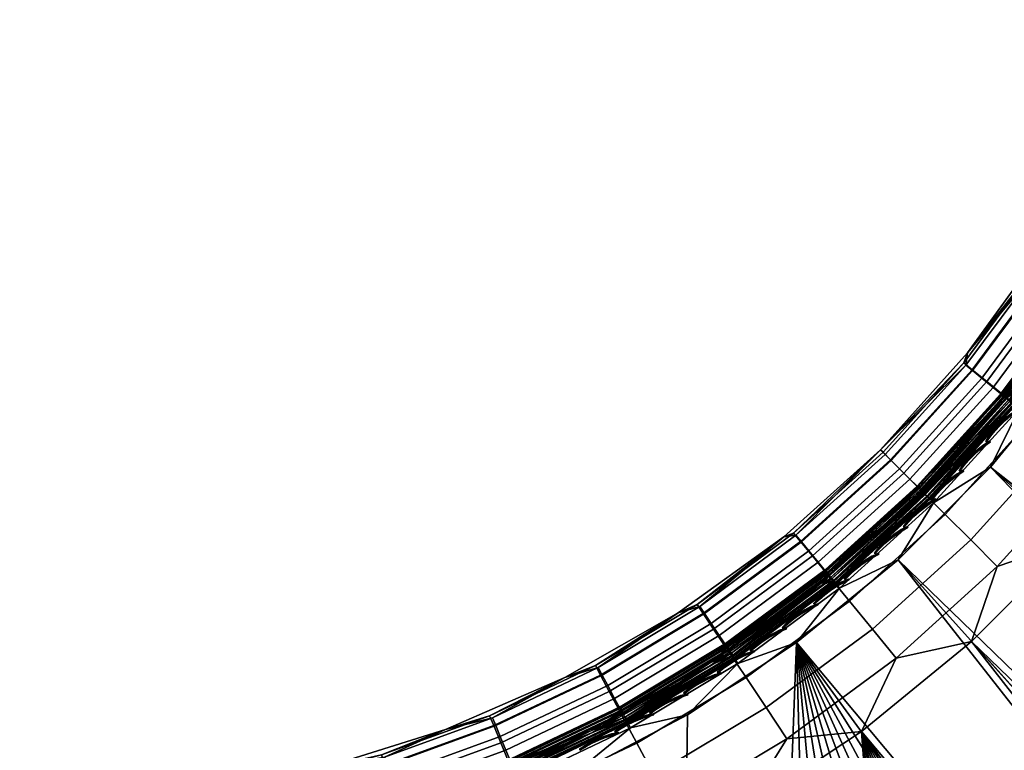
# Model space of a CAD drawing. Header units: inches. Extents: x -6.6 to 28, y -34.6 to 0.
# Tile 147 of 256: x -6.6 to -1.3, y -6.3 to -2.3. Entities that reach past the tile are written whole.
import ezdxf

# ---------------------------------------------------------------- set-up
doc = ezdxf.new("R2010")
doc.units = ezdxf.units.IN
doc.header["$LTSCALE"] = 0.03937
doc.header["$MEASUREMENT"] = 0
for name, color, linetype in [('A-FURN-3-ST', 151, 'Continuous'), ('A-FURN-3-ST-SEAM', 250, 'Continuous'), ('A-FURN-3-STITCH', 15, 'Continuous')]:
    doc.layers.add(name, color=color, linetype=linetype)

msp = doc.modelspace()

# ---------------------------------------------------------------- meshes
at = {"layer": 'A-FURN-3-ST'}
mesh = msp.add_polyface(dxfattribs=at)
corners = [(17.783, -17.8874, 17.1009), (17.2896, -18.5723, 16.9008), (18.1903, -17.3499, 16.9008), (17.9225, -16.1412, 17.9817), (17.8063, -15.9534, 18), (16.9477, -17.1973, 18), (17.0719, -17.3665, 17.9817), (16.0259, -18.3952, 18), (16.1565, -18.5516, 17.9817), (16.7152, -19.0063, 17.5024), (16.7944, -19.0708, 17.3055), (17.7354, -17.8525, 17.3055), (17.653, -17.7922, 17.5024), (16.6044, -18.9161, 17.6781), (17.5377, -17.7077, 17.6781), (16.468, -18.8051, 17.8209), (17.3959, -17.6038, 17.8209), (18.405, -16.4584, 17.6781), (18.2581, -16.3618, 17.8209), (16.3153, -18.6808, 17.9228), (17.237, -17.4874, 17.9228), (18.0935, -16.2536, 17.9228), (17.2966, -18.5776, 5.5004), (18.1975, -17.3549, 5.5004), (17.4402, -17.5552, 5), (18.4072, -16.4597, 5.0303), (17.5398, -17.7092, 5.0303), (16.499, -18.7783, 5), (16.6064, -18.9177, 5.0303), (17.7957, -17.8966, 5.3932), (16.7239, -19.0134, 5.1182), (17.6621, -17.7988, 5.1182), (16.7812, -19.06, 5.1956), (17.7216, -17.8424, 5.1956), (-2.4012, -5.7454, 5), (12.141, -23.1363, 5), (10.9178, -24.0775, 5), (9.6476, -24.9542, 5), (-1.8485, -5.2936, 5), (14.4329, -21.0703, 5), (13.3137, -22.133, 5), (-1.3437, -4.7888, 5), (15.4956, -19.951, 5), (-0.4975, -3.6411, 5), (18.3169, -16.2849, 5), (-0.8919, -4.2361, 5), (19.8672, -13.617, 5), (19.1266, -14.971, 5), (-0.1646, -3.0096, 5), (21.1333, -10.803, 5), (20.5367, -12.2264, 5), (0.1037, -2.348, 5), (21.6554, -9.3506, 5), (-2.0485, -6.2308, 18), (9.3161, -24.4436, 18), (10.56, -23.585, 18), (11.7579, -22.6632, 18), (-1.4471, -5.7395, 18), (12.9064, -21.6806, 18), (14.0025, -20.6398, 18), (-0.8979, -5.1903, 18), (15.0432, -19.5437, 18), (-0.4065, -4.5888, 18), (0.0221, -3.9411, 18), (18.5994, -14.6666, 18), (19.3248, -13.3406, 18), (0.3836, -3.2537, 18), (19.9806, -11.9788, 18), (20.565, -10.5848, 18), (0.6744, -2.5335, 18), (21.0764, -9.1625, 18)]
mesh.append_faces([[corners[k] for k in face] for face in [(0, 1, 2), (3, 4, 5), (3, 5, 6), (6, 5, 7), (6, 7, 8), (9, 10, 11, 12), (13, 9, 12, 14), (15, 13, 14, 16), (16, 14, 17, 18), (19, 15, 16, 20), (20, 16, 18, 21), (8, 19, 20, 6), (6, 20, 21, 3), (1, 22, 2), (2, 22, 23), (24, 25, 26), (24, 26, 27), (27, 26, 28), (29, 23, 22), (30, 28, 26, 31), (32, 30, 31, 33), (34, 35, 36), (34, 36, 37), (38, 39, 40), (38, 40, 35), (41, 27, 42), (41, 42, 39), (43, 44, 45), (45, 44, 24), (45, 24, 27), (43, 46, 47), (43, 47, 44), (48, 49, 50), (48, 50, 46), (51, 52, 49), (53, 54, 55), (55, 56, 53), (57, 56, 58), (57, 58, 59), (60, 59, 61), (60, 61, 7), (62, 7, 5), (62, 5, 4), (62, 4, 63), (63, 4, 64), (63, 64, 65), (66, 65, 67), (66, 67, 68), (69, 68, 70)]])
mesh = msp.add_polyface(dxfattribs=at)
corners = [(-1.8587, -5.8299, 17.9816), (-1.4471, -5.7395, 18), (-1.3071, -5.3302, 17.9816), (-0.8979, -5.1903, 18), (-0.8075, -4.7786, 17.9816), (-0.4065, -4.5888, 18), (-0.3666, -4.1834, 17.9816), (0.0221, -3.9411, 18), (0.0103, -3.5542, 17.9816), (-0.7671, -3.1386, 17.1002), (-1.0535, -3.5899, 16.9), (-1.0999, -3.6942, 17.1002), (-1.4689, -4.1657, 16.9), (-1.4892, -4.2198, 17.1002), (-1.4519, -5.1854, 17.9228), (-0.9658, -4.6488, 17.9228), (-0.537, -4.0698, 17.9228), (-0.1703, -3.4576, 17.9228), (-1.5912, -5.0461, 17.8207), (-1.1182, -4.5239, 17.8207), (-0.7009, -3.9605, 17.8207), (-0.344, -3.3647, 17.8207), (-1.7156, -4.9218, 17.6778), (-1.2542, -4.4124, 17.6778), (-0.8472, -3.8629, 17.6778), (-0.4992, -3.2818, 17.6778), (-1.8166, -4.8207, 17.5019), (-1.3647, -4.3219, 17.5019), (-0.966, -3.7836, 17.5019), (-0.6252, -3.2144, 17.5019), (-1.8888, -4.7485, 17.3049), (-1.4437, -4.2571, 17.3049), (-1.0509, -3.7269, 17.3049), (-0.7152, -3.1663, 17.3049), (-1.4689, -4.1657, 5.5), (-1.9434, -4.6939, 16.9), (-1.0535, -3.5899, 5.5), (-1.72, -4.9174, 5.0351), (-1.7833, -4.854, 5.0815), (-1.33, -4.3538, 5.0815), (-1.2608, -4.4106, 5.0351), (-0.9298, -3.8141, 5.0815), (-0.8554, -3.8639, 5.0351), (-0.5874, -3.2436, 5.0815), (-0.5084, -3.2859, 5.0351), (-1.0503, -3.7336, 5.2264), (-0.9963, -3.7697, 5.1464), (-1.3918, -4.3031, 5.1464), (-1.442, -4.2619, 5.2264), (-1.4779, -4.2325, 5.316), (-1.0889, -3.7079, 5.316), (-0.7559, -3.1532, 5.316), (-0.4264, -3.3299, 5.0083), (-0.4975, -3.6411, 5), (-0.778, -3.9156, 5.0083), (-0.8919, -4.2361, 5), (-1.1888, -4.4696, 5.0083), (-1.3437, -4.7888, 5), (-1.6542, -4.9832, 5.0083), (-1.8485, -5.2936, 5), (-1.8398, -4.7975, 5.1464), (-0.6578, -3.2058, 5.1464)]
mesh.append_faces([[corners[k] for k in face] for face in [(0, 1, 2), (2, 1, 3), (2, 3, 4), (4, 3, 5), (4, 5, 6), (6, 5, 7), (6, 7, 8), (9, 10, 11), (11, 10, 12), (11, 12, 13), (14, 2, 4, 15), (15, 4, 6, 16), (16, 6, 8, 17), (18, 14, 15, 19), (19, 15, 16, 20), (20, 16, 17, 21), (22, 18, 19, 23), (23, 19, 20, 24), (24, 20, 21, 25), (26, 22, 23, 27), (27, 23, 24, 28), (28, 24, 25, 29), (30, 26, 27, 31), (31, 27, 28, 32), (32, 28, 29, 33), (13, 31, 32, 11), (34, 35, 12), (34, 12, 36), (36, 12, 10), (37, 38, 39, 40), (40, 39, 41, 42), (42, 41, 43, 44), (45, 46, 47, 48), (48, 49, 50, 45), (36, 51, 50), (36, 50, 34), (34, 50, 49), (52, 53, 54), (54, 53, 55), (54, 55, 56), (56, 55, 57), (56, 57, 58), (58, 57, 59), (38, 60, 47, 39), (39, 47, 46, 41), (41, 46, 61, 43), (58, 37, 40, 56), (56, 40, 42, 54), (54, 42, 44, 52)]])
mesh = msp.add_polyface(dxfattribs=at)
corners = [(-1.4892, -4.2198, 17.1002), (-1.4689, -4.1657, 16.9), (-1.9434, -4.6939, 16.9), (-1.9304, -4.7069, 17.1002), (-2.4175, -5.1481, 17.1002), (-2.3802, -5.1937, 17.3049), (-1.8888, -4.7485, 17.3049), (-2.3155, -5.2726, 17.5019), (-1.8166, -4.8207, 17.5019), (-2.2249, -5.3831, 17.6778), (-1.7156, -4.9218, 17.6778), (-2.1134, -5.5191, 17.8207), (-1.5912, -5.0461, 17.8207), (-1.9885, -5.6715, 17.9228), (-1.4519, -5.1854, 17.9228), (-1.8587, -5.8299, 17.9816), (-1.3071, -5.3302, 17.9816), (-2.4716, -5.1684, 16.9), (-2.9431, -5.5374, 17.1002), (-2.9104, -5.5864, 17.3049), (-2.8538, -5.6713, 17.5019), (-2.7745, -5.7901, 17.6778), (-2.6768, -5.9364, 17.8207), (-3.0475, -5.5838, 16.9), (-3.4988, -5.8702, 17.1002), (-3.471, -5.9222, 17.3049), (-1.4437, -4.2571, 17.3049), (-3.0475, -5.5838, 5.5), (-3.6644, -5.9353, 16.9), (-2.4716, -5.1684, 5.5), (-1.9434, -4.6939, 5.5), (-1.4689, -4.1657, 5.5), (-2.7734, -5.782, 5.0351), (-2.8232, -5.7075, 5.0815), (-2.2835, -5.3073, 5.0815), (-2.2267, -5.3766, 5.0351), (-1.7833, -4.854, 5.0815), (-1.72, -4.9174, 5.0351), (-1.442, -4.2619, 5.2264), (-1.3918, -4.3031, 5.1464), (-1.8398, -4.7975, 5.1464), (-1.8858, -4.7516, 5.2264), (-2.3342, -5.2455, 5.1464), (-2.3754, -5.1953, 5.2264), (-2.8676, -5.641, 5.1464), (-2.9037, -5.587, 5.2264), (-3.4315, -5.9795, 5.1464), (-3.4622, -5.9223, 5.2264), (-3.4841, -5.8814, 5.316), (-2.9295, -5.5484, 5.316), (-2.4049, -5.1594, 5.316), (-1.9186, -4.7188, 5.316), (-1.4779, -4.2325, 5.316), (-1.6542, -4.9832, 5.0083), (-1.8485, -5.2936, 5), (-2.1677, -5.4485, 5.0083), (-2.4012, -5.7454, 5), (-2.7217, -5.8593, 5.0083)]
mesh.append_faces([[corners[k] for k in face] for face in [(0, 1, 2), (0, 2, 3), (3, 2, 4), (3, 4, 5, 6), (6, 5, 7, 8), (8, 7, 9, 10), (10, 9, 11, 12), (12, 11, 13, 14), (14, 13, 15, 16), (2, 17, 4), (4, 17, 18), (4, 18, 19, 5), (5, 19, 20, 7), (7, 20, 21, 9), (9, 21, 22, 11), (17, 23, 18), (18, 23, 24), (18, 24, 25, 19), (3, 6, 26, 0), (27, 28, 23), (27, 23, 29), (29, 23, 17), (29, 17, 30), (30, 17, 2), (30, 2, 31), (32, 33, 34, 35), (35, 34, 36, 37), (38, 39, 40, 41), (41, 40, 42, 43), (43, 42, 44, 45), (45, 44, 46, 47), (47, 48, 49, 45), (45, 49, 50, 43), (43, 50, 51, 41), (41, 51, 52, 38), (31, 52, 30), (30, 52, 51), (30, 51, 50), (48, 27, 49), (49, 27, 29), (49, 29, 50), (50, 29, 30), (53, 54, 55), (55, 54, 56), (55, 56, 57), (33, 44, 42, 34), (34, 42, 40, 36), (57, 32, 35, 55), (55, 35, 37, 53)]])
mesh = msp.add_polyface(dxfattribs=at)
corners = [(-6.6038, -29.7968, 5.125), (-6.6373, -7.1339, 5.25), (-6.6038, -7.1339, 5.125), (-6.5123, -29.7968, 5.0335), (-6.5123, -7.1339, 5.0335), (-6.3873, -29.7968, 5), (-6.3873, -7.1339, 5), (-6.5123, -29.188, 17.9665), (-6.3873, -7.7342, 18), (-6.5123, -7.7342, 17.9665), (-6.6038, -29.188, 17.875), (-6.6038, -7.7342, 17.875), (-6.6373, -29.188, 17.75), (-6.6373, -7.7342, 17.75), (-5.676, -7.0732, 5), (-4.9743, -6.9418, 5), (-4.8449, -29.7439, 5), (-4.2893, -6.741, 5), (-3.6277, -6.4728, 5), (-3.3072, -29.6112, 5), (-2.9963, -6.1398, 5), (-2.4012, -5.7454, 5), (-1.8485, -5.2936, 5), (12.141, -23.1363, 5), (-1.3437, -4.7888, 5), (14.4329, -21.0703, 5), (-0.8919, -4.2361, 5), (16.499, -18.7783, 5), (9.6476, -24.9542, 5), (8.3337, -25.7639, 5), (6.9796, -26.5045, 5), (5.589, -27.174, 5), (4.1656, -27.7706, 5), (2.7133, -28.2927, 5), (1.2358, -28.7389, 5), (-0.2628, -29.108, 5), (-1.7785, -29.399, 5), (-6.6373, -30.0468, 5.5002), (-6.6373, -6.8837, 5.5), (-6.6373, -30.038, 16.9007), (-6.6373, -6.8837, 16.9), (-6.3873, -29.188, 18), (-5.6133, -7.6702, 18), (-4.8767, -29.1359, 18), (-4.8496, -7.5289, 18), (-4.1039, -7.3118, 18), (-3.3837, -7.021, 18), (-3.3708, -29.0057, 18), (-2.6962, -6.6594, 18), (-1.8737, -28.7977, 18), (-0.3894, -28.5125, 18), (-2.0485, -6.2308, 18), (1.0782, -28.1509, 18), (2.5251, -27.7137, 18), (3.9475, -27.2023, 18), (5.3414, -26.6179, 18), (6.7033, -25.9621, 18), (8.0293, -25.2367, 18), (9.3161, -24.4436, 18), (11.7579, -22.6632, 18), (-1.4471, -5.7395, 18), (14.0025, -20.6398, 18), (-0.8979, -5.1903, 18), (16.0259, -18.3952, 18), (-0.4065, -4.5888, 18)]
mesh.append_faces([[corners[k] for k in face] for face in [(0, 1, 2), (3, 2, 4), (5, 4, 6), (7, 8, 9), (10, 9, 11), (12, 11, 13), (6, 14, 5), (5, 14, 15), (16, 15, 17), (16, 17, 18), (16, 18, 19), (19, 18, 20), (19, 20, 21), (22, 23, 21), (24, 25, 22), (26, 27, 24), (28, 29, 21), (21, 29, 30), (21, 30, 31), (31, 32, 21), (21, 32, 33), (21, 33, 34), (34, 35, 21), (21, 35, 36), (21, 36, 19), (1, 37, 38), (38, 39, 40), (40, 39, 12), (40, 12, 13), (8, 41, 42), (42, 41, 43), (42, 43, 44), (44, 43, 45), (45, 43, 46), (46, 43, 47), (46, 47, 48), (48, 47, 49), (48, 49, 50), (48, 50, 51), (51, 50, 52), (51, 52, 53), (53, 54, 51), (51, 54, 55), (51, 55, 56), (56, 57, 51), (51, 57, 58), (51, 59, 60), (60, 61, 62), (62, 63, 64)]])
mesh = msp.add_polyface(dxfattribs=at)
corners = [(-3.7364, -6.9575, 17.9816), (-3.3837, -7.021, 18), (-3.0831, -6.6476, 17.9816), (-2.6962, -6.6594, 18), (-2.4539, -6.2707, 17.9816), (-2.0485, -6.2308, 18), (-1.8587, -5.8299, 17.9816), (-1.4471, -5.7395, 18), (-2.1134, -5.5191, 17.8207), (-2.6768, -5.9364, 17.8207), (-2.5675, -6.1003, 17.9228), (-1.9885, -5.6715, 17.9228), (-2.9104, -5.5864, 17.3049), (-3.471, -5.9222, 17.3049), (-3.4229, -6.0122, 17.5019), (-2.8538, -5.6713, 17.5019), (-3.3555, -6.1382, 17.6778), (-2.7745, -5.7901, 17.6778), (-3.2726, -6.2933, 17.8207), (-3.1797, -6.467, 17.9228), (-3.0475, -5.5838, 16.9), (-3.6644, -5.9353, 16.9), (-3.4988, -5.8702, 17.1002), (-4.0757, -6.144, 17.1002), (-4.053, -6.1983, 17.3049), (-4.0137, -6.2925, 17.5019), (-3.9587, -6.4244, 17.6778), (-3.8911, -6.5867, 17.8207), (-3.8152, -6.7686, 17.9228), (-4.3154, -6.2189, 16.9), (-4.6171, -6.5113, 17.5019), (-4.5748, -6.6478, 17.6778), (-4.5226, -6.8158, 17.8207), (-4.4643, -7.004, 17.9228), (-4.4036, -7.1995, 17.9816), (-4.3154, -6.2189, 5.5), (-3.6644, -5.9353, 5.5), (-3.0475, -5.5838, 5.5), (-4.5643, -6.638, 5.0351), (-4.591, -6.5525, 5.0815), (-3.986, -6.332, 5.0815), (-3.9514, -6.4146, 5.0351), (-3.3937, -6.05, 5.0815), (-3.3514, -6.1289, 5.0351), (-2.8232, -5.7075, 5.0815), (-2.7734, -5.782, 5.0351), (-3.4622, -5.9223, 5.2264), (-3.4315, -5.9795, 5.1464), (-4.0169, -6.2582, 5.1464), (-4.042, -6.1983, 5.2264), (-4.6148, -6.4762, 5.1464), (-4.6342, -6.4142, 5.2264), (-4.0599, -6.1555, 5.316), (-3.4841, -5.8814, 5.316), (-2.7217, -5.8593, 5.0083), (-2.4012, -5.7454, 5), (-2.9963, -6.1398, 5), (-3.3074, -6.2109, 5.0083), (-3.6277, -6.4728, 5), (-3.9155, -6.5004, 5.0083), (-4.2893, -6.741, 5), (-4.5366, -6.7269, 5.0083), (-2.8676, -5.641, 5.1464)]
mesh.append_faces([[corners[k] for k in face] for face in [(0, 1, 2), (2, 1, 3), (2, 3, 4), (4, 3, 5), (4, 5, 6), (6, 5, 7), (8, 9, 10, 11), (11, 10, 4, 6), (12, 13, 14, 15), (15, 14, 16, 17), (17, 16, 18, 9), (9, 18, 19, 10), (10, 19, 2, 4), (20, 21, 22), (22, 21, 23), (22, 23, 24, 13), (13, 24, 25, 14), (14, 25, 26, 16), (16, 26, 27, 18), (18, 27, 28, 19), (19, 28, 0, 2), (21, 29, 23), (25, 30, 31, 26), (26, 31, 32, 27), (27, 32, 33, 28), (28, 33, 34, 0), (35, 29, 36), (36, 29, 21), (36, 21, 37), (38, 39, 40, 41), (41, 40, 42, 43), (43, 42, 44, 45), (46, 47, 48, 49), (49, 48, 50, 51), (49, 52, 53, 46), (52, 35, 36), (52, 36, 53), (53, 36, 37), (54, 55, 56), (54, 56, 57), (57, 56, 58), (57, 58, 59), (59, 58, 60), (59, 60, 61), (39, 50, 48, 40), (40, 48, 47, 42), (42, 47, 62, 44), (61, 38, 41, 59), (59, 41, 43, 57), (57, 43, 45, 54)]])
mesh = msp.add_polyface(dxfattribs=at)
corners = [(-5.6892, -6.5702, 16.9), (-6.3964, -6.6339, 16.9), (-5.8456, -6.6093, 17.1002), (-5.8095, -6.911, 17.6778), (-6.3921, -7.1231, 17.8146), (-5.7886, -7.0856, 17.8207), (-4.0757, -6.144, 17.1002), (-4.3154, -6.2189, 16.9), (-4.6648, -6.3576, 17.1002), (-4.6473, -6.4138, 17.3049), (-4.053, -6.1983, 17.3049), (-4.6171, -6.5113, 17.5019), (-4.0137, -6.2925, 17.5019), (-4.9929, -6.4313, 16.9), (-5.2574, -6.512, 17.1002), (-5.2452, -6.5696, 17.3049), (-5.2241, -6.6694, 17.5019), (-5.1945, -6.8092, 17.6778), (-4.5748, -6.6478, 17.6778), (-5.158, -6.9813, 17.8207), (-4.5226, -6.8158, 17.8207), (-5.1172, -7.174, 17.9228), (-4.4643, -7.004, 17.9228), (-5.8386, -6.6678, 17.3049), (-5.8265, -6.7691, 17.5019), (-5.6892, -6.5702, 5.5), (-4.9929, -6.4313, 5.5), (-4.3154, -6.2189, 5.5), (-5.676, -7.0732, 5), (-6.3873, -7.1339, 5), (-5.782, -6.9952, 5.0083), (-6.3907, -6.9426, 5.0381), (-5.7933, -6.9028, 5.0351), (-5.8042, -6.8139, 5.0815), (-5.1998, -6.7124, 5.0815), (-5.181, -6.8, 5.0351), (-4.591, -6.5525, 5.0815), (-4.5643, -6.638, 5.0351), (-4.6342, -6.4142, 5.2264), (-4.6148, -6.4762, 5.1464), (-5.2165, -6.6342, 5.1464), (-5.2301, -6.5707, 5.2264), (-5.8139, -6.7345, 5.1464), (-5.8218, -6.6701, 5.2264), (-6.3937, -6.7804, 5.1464), (-5.8274, -6.624, 5.316), (-5.2398, -6.5254, 5.316), (-4.648, -6.3699, 5.316), (-4.0599, -6.1555, 5.316), (-4.042, -6.1983, 5.2264), (-6.3964, -6.6339, 5.5), (-4.5366, -6.7269, 5.0083), (-4.2893, -6.741, 5), (-4.9743, -6.9418, 5), (-5.1615, -6.891, 5.0083)]
mesh.append_faces([[corners[k] for k in face] for face in [(0, 1, 2), (3, 4, 5), (6, 7, 8), (6, 8, 9, 10), (10, 9, 11, 12), (7, 13, 8), (8, 13, 14), (8, 14, 15, 9), (9, 15, 16, 11), (11, 16, 17, 18), (18, 17, 19, 20), (20, 19, 21, 22), (13, 0, 14), (14, 0, 2), (14, 2, 23, 15), (15, 23, 24, 16), (16, 24, 3, 17), (17, 3, 5, 19), (25, 1, 0), (25, 0, 26), (26, 0, 13), (26, 13, 27), (27, 13, 7), (28, 29, 30), (30, 31, 32), (32, 31, 33), (32, 33, 34, 35), (35, 34, 36, 37), (38, 39, 40, 41), (41, 40, 42, 43), (43, 42, 44), (44, 42, 33), (43, 45, 46, 41), (41, 46, 47, 38), (38, 47, 48, 49), (45, 50, 25), (45, 25, 46), (46, 25, 26), (46, 26, 47), (47, 26, 27), (47, 27, 48), (51, 52, 53), (51, 53, 54), (54, 53, 28), (54, 28, 30), (34, 33, 42, 40), (54, 30, 32, 35), (34, 40, 39, 36), (54, 35, 37, 51)]])
at = {"layer": 'A-FURN-3-ST-SEAM'}
mesh = msp.add_polyface(dxfattribs=at)
corners = [(-1.206, -4.3777, 17.7271), (-1.7042, -4.9331, 17.7271), (-1.2308, -4.4376, 17.7208), (-1.6911, -4.9462, 17.7207), (-1.2192, -4.4465, 17.7078), (-1.6808, -4.9566, 17.7077), (-1.2124, -4.4516, 17.6902), (-1.6747, -4.9626, 17.6901), (-1.2319, -4.4771, 17.6706), (-1.674, -4.9634, 17.6706), (-0.8373, -3.9517, 17.6706), (-0.8042, -3.9005, 17.6902), (-0.8115, -3.896, 17.7078), (-0.8239, -3.8883, 17.7208), (-1.6785, -4.9588, 17.6522), (-1.2166, -4.4484, 17.6522), (-0.8087, -3.8977, 17.6522), (-1.2164, -4.3693, 17.628), (-0.8345, -3.8817, 17.6292), (-1.2407, -4.43, 17.6292), (-1.7137, -4.9236, 17.628), (-1.7, -4.9374, 17.6292), (-1.2268, -4.4406, 17.6377), (-1.6876, -4.9497, 17.6377), (-0.8197, -3.8909, 17.6377), (-1.27, -4.406, 17.6344), (-1.7262, -4.9111, 17.634), (-1.7363, -4.901, 17.646), (-1.7426, -4.8947, 17.6624), (-1.2816, -4.3972, 17.6473), (-0.8785, -3.8532, 17.6473), (-0.8661, -3.8609, 17.6344), (-0.8556, -3.8674, 17.7259), (-1.2602, -4.4135, 17.7259), (-1.7089, -4.9284, 17.7276), (-1.7219, -4.9154, 17.7241), (-1.2741, -4.4029, 17.7173), (-1.7331, -4.9042, 17.7141), (-1.2844, -4.395, 17.7027), (-1.7409, -4.8965, 17.699), (-1.2894, -4.3912, 17.6842), (-1.7442, -4.8931, 17.681), (-1.2884, -4.392, 17.6648), (-0.8858, -3.8487, 17.6648), (-0.8705, -3.8582, 17.7173), (-0.8815, -3.8514, 17.7027), (-0.8869, -3.8481, 17.6842)]
mesh.append_faces([[corners[k] for k in face] for face in [(0, 1, 2), (2, 1, 3), (2, 3, 4), (4, 3, 5), (4, 5, 6), (6, 5, 7), (6, 7, 8), (8, 7, 9), (8, 10, 6), (6, 10, 11), (6, 11, 12, 4), (4, 12, 13, 2), (2, 13, 0), (9, 14, 8), (8, 14, 15), (8, 15, 10), (10, 15, 16), (17, 18, 19), (17, 19, 20), (20, 19, 21), (21, 19, 22), (21, 22, 23), (23, 22, 15), (23, 15, 14), (16, 15, 22, 24), (24, 22, 19, 18), (17, 20, 25), (25, 20, 26), (25, 26, 27), (27, 28, 25), (25, 28, 29), (25, 29, 30, 31), (0, 32, 33), (0, 33, 34), (34, 33, 35), (35, 33, 36), (35, 36, 37), (37, 36, 38), (37, 38, 39), (39, 38, 40), (39, 40, 41), (41, 40, 42), (41, 42, 29), (29, 42, 43, 30), (28, 41, 29), (34, 1, 0), (31, 17, 25), (36, 33, 32, 44), (38, 36, 44, 45), (43, 42, 40, 46), (46, 40, 38, 45)]])
mesh = msp.add_polyface(dxfattribs=at)
corners = [(-1.674, -4.9634, 17.6706), (-1.6747, -4.9626, 17.6901), (-2.1602, -5.4054, 17.6706), (-2.1857, -5.425, 17.6902), (-2.6857, -5.8, 17.6706), (-2.7368, -5.8331, 17.6902), (-2.8651, -5.8673, 17.7271), (-2.749, -5.8134, 17.7208), (-2.2596, -5.4313, 17.7271), (-2.1997, -5.4065, 17.7208), (-1.7042, -4.9331, 17.7271), (-1.6911, -4.9462, 17.7207), (-2.1909, -5.4182, 17.7078), (-1.6808, -4.9566, 17.7077), (-2.7413, -5.8259, 17.7078), (-2.268, -5.4209, 17.628), (-1.7137, -4.9236, 17.628), (-2.2073, -5.3966, 17.6292), (-1.7, -4.9374, 17.6292), (-2.1967, -5.4105, 17.6377), (-1.6876, -4.9497, 17.6377), (-2.1889, -5.4207, 17.6522), (-1.6785, -4.9588, 17.6522), (-2.7396, -5.8286, 17.6522), (-2.7464, -5.8176, 17.6377), (-2.7556, -5.8028, 17.6292), (-1.7219, -4.9154, 17.7241), (-2.2238, -5.3771, 17.7259), (-1.7089, -4.9284, 17.7276), (-1.7331, -4.9042, 17.7141), (-2.2344, -5.3632, 17.7173), (-2.7791, -5.7668, 17.7173), (-2.7699, -5.7817, 17.7259), (-2.7764, -5.7712, 17.6344), (-2.2313, -5.3673, 17.6344), (-1.7262, -4.9111, 17.634), (-1.7363, -4.901, 17.646), (-2.2402, -5.3557, 17.6473), (-1.7426, -4.8947, 17.6624), (-2.2454, -5.3489, 17.6648), (-1.7442, -4.8931, 17.681), (-2.2461, -5.3479, 17.6842), (-2.2423, -5.3529, 17.7027), (-2.7892, -5.7504, 17.6842), (-2.7859, -5.7558, 17.7027), (-1.7409, -4.8965, 17.699), (-2.7841, -5.7588, 17.6473), (-2.7886, -5.7515, 17.6648)]
mesh.append_faces([[corners[k] for k in face] for face in [(0, 1, 2), (2, 1, 3), (2, 3, 4), (4, 3, 5), (6, 7, 8), (8, 7, 9), (8, 9, 10), (10, 9, 11), (11, 9, 12), (11, 12, 13), (13, 12, 3), (13, 3, 1), (5, 3, 12, 14), (14, 12, 9, 7), (15, 16, 17), (17, 16, 18), (17, 18, 19), (19, 18, 20), (19, 20, 21), (21, 20, 22), (21, 22, 2), (2, 22, 0), (2, 4, 21), (21, 4, 23), (21, 23, 24, 19), (19, 24, 25, 17), (17, 25, 15), (26, 27, 28), (28, 27, 8), (28, 8, 10), (26, 29, 27), (27, 29, 30), (27, 30, 31, 32), (15, 33, 34), (15, 34, 16), (16, 34, 35), (35, 34, 36), (36, 34, 37), (36, 37, 38), (38, 37, 39), (38, 39, 40), (40, 39, 41), (40, 41, 42), (42, 41, 43, 44), (29, 45, 30), (30, 45, 42), (30, 42, 44, 31), (45, 40, 42), (32, 8, 27), (37, 34, 33, 46), (43, 41, 39, 47), (47, 39, 37, 46)]])
mesh = msp.add_polyface(dxfattribs=at)
corners = [(-2.6857, -5.8, 17.6706), (-2.7368, -5.8331, 17.6902), (-3.2458, -6.1437, 17.6706), (-3.3194, -6.1824, 17.6902), (-3.8356, -6.4334, 17.6706), (-3.9242, -6.47, 17.6902), (-4.4499, -6.6667, 17.6706), (-4.1981, -6.5334, 17.7271), (-4.548, -6.6725, 17.7208), (-3.9324, -6.4483, 17.7208), (-3.5138, -6.2361, 17.7271), (-3.3296, -6.1616, 17.7208), (-2.8651, -5.8673, 17.7271), (-2.749, -5.8134, 17.7208), (-2.7413, -5.8259, 17.7078), (-3.3232, -6.1747, 17.7078), (-3.9272, -6.462, 17.7078), (-2.268, -5.4209, 17.628), (-2.7556, -5.8028, 17.6292), (-2.8723, -5.856, 17.628), (-3.3351, -6.1504, 17.6292), (-3.5196, -6.224, 17.628), (-3.9368, -6.4366, 17.6292), (-4.2025, -6.5208, 17.628), (-4.5513, -6.6605, 17.6292), (-2.7396, -5.8286, 17.6522), (-3.3217, -6.1777, 17.6522), (-3.3274, -6.1661, 17.6377), (-2.7464, -5.8176, 17.6377), (-3.9261, -6.465, 17.6522), (-3.9306, -6.453, 17.6377), (-2.7699, -5.7817, 17.7259), (-2.7791, -5.7668, 17.7173), (-3.3549, -6.1122, 17.7173), (-3.3472, -6.1279, 17.7259), (-3.9527, -6.3966, 17.7173), (-3.9465, -6.413, 17.7259), (-3.9508, -6.4015, 17.6344), (-3.3526, -6.1169, 17.6344), (-2.7764, -5.7712, 17.6344), (-2.7859, -5.7558, 17.7027), (-2.7892, -5.7504, 17.6842), (-3.3634, -6.0949, 17.6842), (-3.3606, -6.1006, 17.7027), (-3.9595, -6.3787, 17.6842), (-3.9572, -6.3846, 17.7027), (-2.2596, -5.4313, 17.7271), (-2.7841, -5.7588, 17.6473), (-3.3591, -6.1037, 17.6473), (-3.956, -6.3878, 17.6473), (-2.7886, -5.7515, 17.6648), (-3.3629, -6.096, 17.6648), (-3.959, -6.3798, 17.6648)]
mesh.append_faces([[corners[k] for k in face] for face in [(0, 1, 2), (2, 1, 3), (2, 3, 4), (4, 3, 5), (4, 5, 6), (7, 8, 9), (7, 9, 10), (10, 9, 11), (10, 11, 12), (12, 11, 13), (14, 13, 11, 15), (15, 11, 9, 16), (1, 14, 15, 3), (3, 15, 16, 5), (17, 18, 19), (19, 18, 20), (19, 20, 21), (21, 20, 22), (21, 22, 23), (23, 22, 24), (0, 2, 25), (25, 2, 26), (25, 26, 27, 28), (28, 27, 20, 18), (2, 4, 26), (26, 4, 29), (26, 29, 30, 27), (27, 30, 22, 20), (4, 6, 29), (31, 32, 33, 34), (34, 33, 35, 36), (23, 37, 21), (21, 37, 38), (21, 38, 19), (19, 38, 39), (19, 39, 17), (40, 41, 42, 43), (43, 42, 44, 45), (32, 40, 43, 33), (33, 43, 45, 35), (36, 7, 10), (36, 10, 34), (34, 10, 12), (34, 12, 31), (31, 12, 46), (47, 39, 38, 48), (48, 38, 37, 49), (50, 47, 48, 51), (51, 48, 49, 52), (41, 50, 51, 42), (42, 51, 52, 44)]])
at = {"layer": 'A-FURN-3-STITCH'}
mesh = msp.add_polymesh((7, 4), dxfattribs=at)
for k, corner in enumerate([(-1.2041, -4.4859, 17.7278), (-1.2053, -4.4849, 17.7258), (-1.2079, -4.4829, 17.7217), (-1.2091, -4.4819, 17.7197), (-1.2349, -4.5089, 17.7353), (-1.2385, -4.5053, 17.736), (-1.241, -4.5032, 17.7319), (-1.2399, -4.5048, 17.7271), (-1.2643, -4.534, 17.7409), (-1.268, -4.5303, 17.7416), (-1.2705, -4.5283, 17.7375), (-1.2693, -4.5299, 17.7327), (-1.2923, -4.561, 17.7446), (-1.296, -4.5574, 17.7454), (-1.2985, -4.5554, 17.7413), (-1.2973, -4.557, 17.7365), (-1.3187, -4.5898, 17.7465), (-1.3223, -4.5862, 17.7472), (-1.3248, -4.5842, 17.7431), (-1.3237, -4.5858, 17.7383), (-1.3432, -4.6203, 17.7465), (-1.3469, -4.6166, 17.7472), (-1.3494, -4.6146, 17.7431), (-1.3483, -4.6162, 17.7383), (-1.3659, -4.6521, 17.7445), (-1.3671, -4.6511, 17.7425), (-1.3696, -4.649, 17.7384), (-1.3709, -4.648, 17.7364)]):
    mesh.set_mesh_vertex(divmod(k, 4), corner)
mesh = msp.add_polymesh((7, 4), dxfattribs=at)
for k, corner in enumerate([(-1.3441, -4.6502, 17.7278), (-1.3453, -4.6492, 17.7258), (-1.3477, -4.6471, 17.7217), (-1.349, -4.646, 17.7197), (-1.3755, -4.6723, 17.7353), (-1.3791, -4.6685, 17.736), (-1.3815, -4.6664, 17.7319), (-1.3804, -4.6681, 17.7271), (-1.4057, -4.6964, 17.7409), (-1.4093, -4.6927, 17.7416), (-1.4117, -4.6906, 17.7375), (-1.4106, -4.6922, 17.7327), (-1.4345, -4.7226, 17.7446), (-1.4381, -4.7189, 17.7454), (-1.4405, -4.7168, 17.7413), (-1.4394, -4.7184, 17.7365), (-1.4618, -4.7506, 17.7465), (-1.4653, -4.7469, 17.7472), (-1.4678, -4.7448, 17.7431), (-1.4667, -4.7464, 17.7383), (-1.4873, -4.7803, 17.7465), (-1.4908, -4.7765, 17.7472), (-1.4933, -4.7744, 17.7431), (-1.4921, -4.7761, 17.7383), (-1.5108, -4.8114, 17.7445), (-1.5121, -4.8103, 17.7425), (-1.5145, -4.8082, 17.7384), (-1.5157, -4.8072, 17.7364)]):
    mesh.set_mesh_vertex(divmod(k, 4), corner)
mesh = msp.add_polymesh((7, 4), dxfattribs=at)
for k, corner in enumerate([(-1.489, -4.8102, 17.7278), (-1.4902, -4.8091, 17.7258), (-1.4926, -4.807, 17.7217), (-1.4938, -4.8059, 17.7197), (-1.5211, -4.8313, 17.7353), (-1.5245, -4.8274, 17.736), (-1.5269, -4.8252, 17.7319), (-1.5259, -4.8269, 17.7271), (-1.5521, -4.8545, 17.7409), (-1.5555, -4.8506, 17.7416), (-1.5579, -4.8485, 17.7375), (-1.5568, -4.8501, 17.7327), (-1.5817, -4.8798, 17.7446), (-1.5851, -4.8759, 17.7454), (-1.5875, -4.8737, 17.7413), (-1.5864, -4.8754, 17.7365), (-1.6097, -4.9069, 17.7465), (-1.6132, -4.9031, 17.7472), (-1.6155, -4.9009, 17.7431), (-1.6145, -4.9026, 17.7383), (-1.6361, -4.9358, 17.7465), (-1.6395, -4.9319, 17.7472), (-1.6419, -4.9298, 17.7431), (-1.6409, -4.9314, 17.7383), (-1.6606, -4.9662, 17.7445), (-1.6618, -4.9651, 17.7425), (-1.6642, -4.9629, 17.7384), (-1.6654, -4.9618, 17.7364)]):
    mesh.set_mesh_vertex(divmod(k, 4), corner)
mesh = msp.add_polymesh((7, 4), dxfattribs=at)
for k, corner in enumerate([(-1.6388, -4.9657, 17.7278), (-1.6399, -4.9646, 17.7258), (-1.6422, -4.9623, 17.7217), (-1.6434, -4.9612, 17.7197), (-1.6715, -4.9857, 17.7353), (-1.6748, -4.9818, 17.736), (-1.6771, -4.9795, 17.7319), (-1.6761, -4.9812, 17.7271), (-1.7031, -5.008, 17.7409), (-1.7065, -5.004, 17.7416), (-1.7088, -5.0018, 17.7375), (-1.7078, -5.0035, 17.7327), (-1.7335, -5.0323, 17.7446), (-1.7368, -5.0284, 17.7454), (-1.7391, -5.0261, 17.7413), (-1.7381, -5.0279, 17.7365), (-1.7624, -5.0586, 17.7465), (-1.7657, -5.0547, 17.7472), (-1.768, -5.0524, 17.7431), (-1.767, -5.0541, 17.7383), (-1.7897, -5.0867, 17.7465), (-1.793, -5.0827, 17.7472), (-1.7953, -5.0805, 17.7431), (-1.7943, -5.0822, 17.7383), (-1.8151, -5.1163, 17.7445), (-1.8163, -5.1151, 17.7425), (-1.8186, -5.1129, 17.7384), (-1.8197, -5.1118, 17.7364)]):
    mesh.set_mesh_vertex(divmod(k, 4), corner)
mesh = msp.add_polymesh((7, 4), dxfattribs=at)
for k, corner in enumerate([(-1.7932, -5.1165, 17.7278), (-1.7943, -5.1153, 17.7258), (-1.7966, -5.113, 17.7217), (-1.7977, -5.1118, 17.7197), (-1.8266, -5.1355, 17.7353), (-1.8298, -5.1314, 17.736), (-1.832, -5.1291, 17.7319), (-1.831, -5.1309, 17.7271), (-1.8589, -5.1568, 17.7409), (-1.8621, -5.1527, 17.7416), (-1.8643, -5.1504, 17.7375), (-1.8634, -5.1522, 17.7327), (-1.89, -5.1802, 17.7446), (-1.8932, -5.1762, 17.7454), (-1.8954, -5.1738, 17.7413), (-1.8944, -5.1756, 17.7365), (-1.9197, -5.2056, 17.7465), (-1.9228, -5.2015, 17.7472), (-1.9251, -5.1992, 17.7431), (-1.9241, -5.2009, 17.7383), (-1.9478, -5.2328, 17.7465), (-1.9509, -5.2287, 17.7472), (-1.9532, -5.2264, 17.7431), (-1.9522, -5.2281, 17.7383), (-1.9741, -5.2616, 17.7445), (-1.9752, -5.2604, 17.7425), (-1.9775, -5.2581, 17.7384), (-1.9786, -5.257, 17.7364)]):
    mesh.set_mesh_vertex(divmod(k, 4), corner)
mesh = msp.add_polymesh((7, 4), dxfattribs=at)
for k, corner in enumerate([(-1.9522, -5.2624, 17.7278), (-1.9533, -5.2613, 17.7258), (-1.9555, -5.2589, 17.7217), (-1.9566, -5.2577, 17.7197), (-1.9861, -5.2805, 17.7353), (-1.9892, -5.2763, 17.736), (-1.9914, -5.2739, 17.7319), (-1.9905, -5.2757, 17.7271), (-2.0191, -5.3008, 17.7409), (-2.0221, -5.2966, 17.7416), (-2.0243, -5.2942, 17.7375), (-2.0234, -5.296, 17.7327), (-2.0509, -5.3232, 17.7446), (-2.0539, -5.3191, 17.7454), (-2.0561, -5.3167, 17.7413), (-2.0552, -5.3184, 17.7365), (-2.0813, -5.3477, 17.7465), (-2.0844, -5.3435, 17.7472), (-2.0866, -5.3411, 17.7431), (-2.0857, -5.3429, 17.7383), (-2.1103, -5.374, 17.7465), (-2.1133, -5.3698, 17.7472), (-2.1155, -5.3674, 17.7431), (-2.1146, -5.3692, 17.7383), (-2.1375, -5.402, 17.7445), (-2.1386, -5.4008, 17.7425), (-2.1407, -5.3984, 17.7384), (-2.1418, -5.3972, 17.7364)]):
    mesh.set_mesh_vertex(divmod(k, 4), corner)
mesh = msp.add_polymesh((7, 4), dxfattribs=at)
for k, corner in enumerate([(-2.1156, -5.4035, 17.7278), (-2.1167, -5.4023, 17.7258), (-2.1188, -5.3998, 17.7217), (-2.1198, -5.3986, 17.7197), (-2.1501, -5.4205, 17.7353), (-2.153, -5.4162, 17.736), (-2.1551, -5.4138, 17.7319), (-2.1543, -5.4156, 17.7271), (-2.1836, -5.4397, 17.7409), (-2.1866, -5.4355, 17.7416), (-2.1887, -5.433, 17.7375), (-2.1878, -5.4348, 17.7327), (-2.2161, -5.4612, 17.7446), (-2.219, -5.457, 17.7454), (-2.2211, -5.4545, 17.7413), (-2.2203, -5.4563, 17.7365), (-2.2473, -5.4847, 17.7465), (-2.2502, -5.4805, 17.7472), (-2.2523, -5.478, 17.7431), (-2.2515, -5.4798, 17.7383), (-2.277, -5.5101, 17.7465), (-2.2799, -5.5059, 17.7472), (-2.282, -5.5034, 17.7431), (-2.2812, -5.5052, 17.7383), (-2.3051, -5.5373, 17.7445), (-2.3061, -5.536, 17.7425), (-2.3082, -5.5336, 17.7384), (-2.3092, -5.5324, 17.7364)]):
    mesh.set_mesh_vertex(divmod(k, 4), corner)
mesh = msp.add_polymesh((7, 4), dxfattribs=at)
for k, corner in enumerate([(-2.2833, -5.5395, 17.7278), (-2.2843, -5.5382, 17.7258), (-2.2863, -5.5357, 17.7217), (-2.2873, -5.5344, 17.7197), (-2.3182, -5.5554, 17.7353), (-2.321, -5.551, 17.736), (-2.323, -5.5485, 17.7319), (-2.3223, -5.5503, 17.7271), (-2.3524, -5.5736, 17.7409), (-2.3552, -5.5693, 17.7416), (-2.3572, -5.5668, 17.7375), (-2.3564, -5.5686, 17.7327), (-2.3855, -5.5941, 17.7446), (-2.3883, -5.5897, 17.7454), (-2.3903, -5.5872, 17.7413), (-2.3895, -5.589, 17.7365), (-2.4174, -5.6166, 17.7465), (-2.4202, -5.6123, 17.7472), (-2.4222, -5.6098, 17.7431), (-2.4214, -5.6116, 17.7383), (-2.4478, -5.6411, 17.7465), (-2.4506, -5.6368, 17.7472), (-2.4527, -5.6343, 17.7431), (-2.4519, -5.6361, 17.7383), (-2.4767, -5.6674, 17.7445), (-2.4777, -5.6661, 17.7425), (-2.4798, -5.6636, 17.7384), (-2.4807, -5.6624, 17.7364)]):
    mesh.set_mesh_vertex(divmod(k, 4), corner)
mesh = msp.add_polymesh((7, 4), dxfattribs=at)
for k, corner in enumerate([(-2.455, -5.6702, 17.7278), (-2.456, -5.669, 17.7258), (-2.4579, -5.6664, 17.7217), (-2.4589, -5.6651, 17.7197), (-2.4904, -5.6851, 17.7353), (-2.4931, -5.6807, 17.736), (-2.495, -5.6781, 17.7319), (-2.4943, -5.6799, 17.7271), (-2.5251, -5.7023, 17.7409), (-2.5278, -5.6979, 17.7416), (-2.5297, -5.6953, 17.7375), (-2.529, -5.6971, 17.7327), (-2.5588, -5.7217, 17.7446), (-2.5615, -5.7173, 17.7454), (-2.5634, -5.7147, 17.7413), (-2.5627, -5.7165, 17.7365), (-2.5914, -5.7433, 17.7465), (-2.5941, -5.7388, 17.7472), (-2.596, -5.7363, 17.7431), (-2.5953, -5.7381, 17.7383), (-2.6226, -5.7668, 17.7465), (-2.6253, -5.7624, 17.7472), (-2.6272, -5.7598, 17.7431), (-2.6265, -5.7617, 17.7383), (-2.6523, -5.7922, 17.7445), (-2.6533, -5.7909, 17.7425), (-2.6552, -5.7883, 17.7384), (-2.6562, -5.7871, 17.7364)]):
    mesh.set_mesh_vertex(divmod(k, 4), corner)
mesh = msp.add_polymesh((7, 4), dxfattribs=at)
for k, corner in enumerate([(-2.6307, -5.7957, 17.7278), (-2.6316, -5.7944, 17.7258), (-2.6335, -5.7918, 17.7217), (-2.6344, -5.7904, 17.7197), (-2.6665, -5.8094, 17.7353), (-2.6691, -5.8049, 17.736), (-2.6709, -5.8023, 17.7319), (-2.6703, -5.8042, 17.7271), (-2.7017, -5.8256, 17.7409), (-2.7042, -5.8211, 17.7416), (-2.7061, -5.8184, 17.7375), (-2.7054, -5.8203, 17.7327), (-2.736, -5.8439, 17.7446), (-2.7386, -5.8395, 17.7454), (-2.7404, -5.8368, 17.7413), (-2.7397, -5.8387, 17.7365), (-2.7692, -5.8645, 17.7465), (-2.7718, -5.86, 17.7472), (-2.7736, -5.8574, 17.7431), (-2.7729, -5.8592, 17.7383), (-2.8012, -5.8871, 17.7465), (-2.8037, -5.8826, 17.7472), (-2.8055, -5.88, 17.7431), (-2.8049, -5.8818, 17.7383), (-2.8316, -5.9116, 17.7445), (-2.8325, -5.9102, 17.7425), (-2.8344, -5.9076, 17.7384), (-2.8353, -5.9063, 17.7364)]):
    mesh.set_mesh_vertex(divmod(k, 4), corner)
mesh = msp.add_polymesh((7, 4), dxfattribs=at)
for k, corner in enumerate([(-2.8101, -5.9157, 17.7278), (-2.811, -5.9144, 17.7258), (-2.8128, -5.9117, 17.7217), (-2.8137, -5.9103, 17.7197), (-2.8464, -5.9284, 17.7353), (-2.8488, -5.9238, 17.736), (-2.8505, -5.9211, 17.7319), (-2.8499, -5.923, 17.7271), (-2.882, -5.9434, 17.7409), (-2.8844, -5.9388, 17.7416), (-2.8862, -5.9361, 17.7375), (-2.8856, -5.938, 17.7327), (-2.9169, -5.9607, 17.7446), (-2.9193, -5.9561, 17.7454), (-2.921, -5.9535, 17.7413), (-2.9204, -5.9553, 17.7365), (-2.9507, -5.9802, 17.7465), (-2.9531, -5.9757, 17.7472), (-2.9549, -5.973, 17.7431), (-2.9543, -5.9749, 17.7383), (-2.9833, -6.0018, 17.7465), (-2.9857, -5.9973, 17.7472), (-2.9875, -5.9946, 17.7431), (-2.9868, -5.9965, 17.7383), (-3.0145, -6.0254, 17.7445), (-3.0154, -6.024, 17.7425), (-3.0171, -6.0213, 17.7384), (-3.018, -6.02, 17.7364)]):
    mesh.set_mesh_vertex(divmod(k, 4), corner)
mesh = msp.add_polymesh((7, 4), dxfattribs=at)
for k, corner in enumerate([(-2.9931, -6.0302, 17.7278), (-2.994, -6.0288, 17.7258), (-2.9957, -6.0261, 17.7217), (-2.9965, -6.0247, 17.7197), (-3.0297, -6.0417, 17.7353), (-3.032, -6.0371, 17.736), (-3.0337, -6.0343, 17.7319), (-3.0331, -6.0362, 17.7271), (-3.0658, -6.0556, 17.7409), (-3.0681, -6.051, 17.7416), (-3.0698, -6.0483, 17.7375), (-3.0692, -6.0501, 17.7327), (-3.1012, -6.0719, 17.7446), (-3.1035, -6.0672, 17.7454), (-3.1052, -6.0645, 17.7413), (-3.1046, -6.0664, 17.7365), (-3.1356, -6.0904, 17.7465), (-3.1379, -6.0857, 17.7472), (-3.1396, -6.083, 17.7431), (-3.139, -6.0849, 17.7383), (-3.1689, -6.111, 17.7465), (-3.1711, -6.1063, 17.7472), (-3.1728, -6.1036, 17.7431), (-3.1722, -6.1055, 17.7383), (-3.2007, -6.1335, 17.7445), (-3.2016, -6.1321, 17.7425), (-3.2033, -6.1294, 17.7384), (-3.2041, -6.128, 17.7364)]):
    mesh.set_mesh_vertex(divmod(k, 4), corner)
mesh = msp.add_polymesh((7, 4), dxfattribs=at)
for k, corner in enumerate([(-3.1796, -6.139, 17.7278), (-3.1804, -6.1376, 17.7258), (-3.182, -6.1348, 17.7217), (-3.1828, -6.1334, 17.7197), (-3.2165, -6.1494, 17.7353), (-3.2186, -6.1447, 17.736), (-3.2202, -6.1419, 17.7319), (-3.2197, -6.1438, 17.7271), (-3.253, -6.1622, 17.7409), (-3.2551, -6.1575, 17.7416), (-3.2567, -6.1547, 17.7375), (-3.2562, -6.1566, 17.7327), (-3.2889, -6.1774, 17.7446), (-3.291, -6.1727, 17.7454), (-3.2926, -6.1699, 17.7413), (-3.2921, -6.1718, 17.7365), (-3.3238, -6.1948, 17.7465), (-3.3259, -6.1901, 17.7472), (-3.3275, -6.1873, 17.7431), (-3.327, -6.1892, 17.7383), (-3.3577, -6.2143, 17.7465), (-3.3598, -6.2096, 17.7472), (-3.3614, -6.2068, 17.7431), (-3.3609, -6.2088, 17.7383), (-3.3902, -6.2359, 17.7445), (-3.3911, -6.2345, 17.7425), (-3.3927, -6.2317, 17.7384), (-3.3935, -6.2303, 17.7364)]):
    mesh.set_mesh_vertex(divmod(k, 4), corner)
mesh = msp.add_polymesh((7, 4), dxfattribs=at)
for k, corner in enumerate([(-3.3692, -6.242, 17.7278), (-3.37, -6.2406, 17.7258), (-3.3715, -6.2378, 17.7217), (-3.3723, -6.2363, 17.7197), (-3.4065, -6.2513, 17.7353), (-3.4085, -6.2465, 17.736), (-3.41, -6.2437, 17.7319), (-3.4095, -6.2456, 17.7271), (-3.4434, -6.263, 17.7409), (-3.4453, -6.2582, 17.7416), (-3.4469, -6.2554, 17.7375), (-3.4464, -6.2573, 17.7327), (-3.4797, -6.277, 17.7446), (-3.4816, -6.2723, 17.7454), (-3.4832, -6.2694, 17.7413), (-3.4827, -6.2714, 17.7365), (-3.5152, -6.2934, 17.7465), (-3.5171, -6.2886, 17.7472), (-3.5186, -6.2858, 17.7431), (-3.5182, -6.2877, 17.7383), (-3.5496, -6.3119, 17.7465), (-3.5516, -6.3071, 17.7472), (-3.5531, -6.3043, 17.7431), (-3.5526, -6.3062, 17.7383), (-3.5828, -6.3325, 17.7445), (-3.5836, -6.331, 17.7425), (-3.5851, -6.3282, 17.7384), (-3.5858, -6.3268, 17.7364)]):
    mesh.set_mesh_vertex(divmod(k, 4), corner)

doc.saveas('drawing.dxf')
